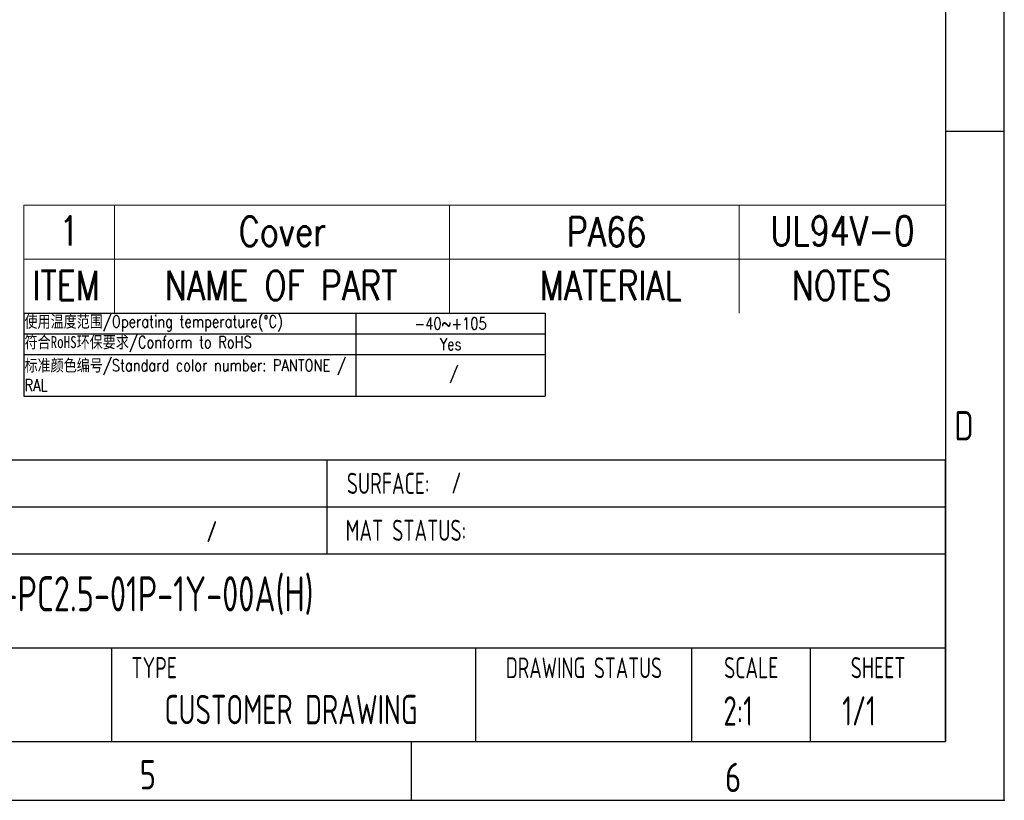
# Model space of a CAD drawing. Header units: millimetres. Extents: x 6 to 292, y 5 to 204.
# Tile 8 of 9: x 208 to 292, y 5 to 72. Entities that reach past the tile are written whole.
import ezdxf
from ezdxf.entities.mleader import LeaderData, LeaderLine
from ezdxf.math import Vec2, Vec3

# ---------------------------------------------------------------- set-up
doc = ezdxf.new("R2010")
doc.units = ezdxf.units.MM
for name, color, linetype in [('Default', 7, 'Continuous'), ('TEXT', 7, 'Continuous'), ('图框', 7, 'Continuous'), ('细实线', 7, 'Continuous'), ('轮廓线', 7, 'Continuous')]:
    doc.layers.add(name, color=color, linetype=linetype)
doc.layers.add('尺寸线', color=3, linetype='Continuous', lineweight=13)
doc.styles.add('Romans-高1.8', font='romans.shx', dxfattribs={"width": 0.8, "height": 1.8})
doc.styles.add('romans-高2.5', font='romans.shx', dxfattribs={"width": 0.8, "height": 2.5})
doc.styles.add('SEACAD_Solid_Edge_ANSI', font='seans.ttf', dxfattribs={"width": 0.8})

# ---------------------------------------------------------------- blocks, each defined once
blk = doc.blocks.new('_Dot')
at = {"color": 0, "linetype": 'ByBlock', "lineweight": -2}
blk.add_line((-0.5, 0), (-1, 0), dxfattribs=at)
at = {"color": 0, "linetype": 'ByBlock', "const_width": 0.5}
blk.add_lwpolyline([(-0.25, 0, 1), (0.25, 0, 1)], format="xyb", close=True, dxfattribs=at)
blk = doc.blocks.new('A4-drawing_frame')
at = {"layer": '细实线', "color": 7, "linetype": 'Continuous'}
for p, q in [((0, 0), (0, 199)), ((-5, 57), (0, 57)), ((-50.5, 5), (-50.5, 0)), ((-286.5, 0), (0, 0))]:
    blk.add_line(p, q, dxfattribs=at)
blk.add_point((0, 0), dxfattribs=at)
at = {"layer": '轮廓线', "color": 7, "linetype": 'Continuous'}
for p in [(-5, 195), (-282, 5)]:
    blk.add_line(p, (-5, 5), dxfattribs=at)
at = {"layer": 'TEXT', "char_height": 2.5, "attachment_point": 8, "style": 'SEACAD_Solid_Edge_ANSI'}
for s, insert, width in [('{\\fSolid Edge ANSI|b0||i0||c0|p34;\\C7;\\H2.5;\\W0.8;D}', (-3.43, 30.661), 1.99773), ('{\\fSolid Edge ANSI|b0||i0||c0|p34;\\C7;\\H2.5;\\W0.8;5}', (-72.939, 0.928), 1.88357), ('{\\fSolid Edge ANSI|b0||i0||c0|p34;\\C7;\\H2.5;\\W0.8;6}', (-23.093, 0.701), 1.88357)]:
    blk.add_mtext(s, dxfattribs=dict(at, insert=insert, width=width))
blk = doc.blocks.new('*T43')
at = {"layer": '尺寸线', "color": 0, "linetype": 'ByBlock', "lineweight": -2, "transparency": 16777216}
for p, q in [((0, 0), (44.409, 0)), ((0, 0), (0, -7.07)), ((28.286, 0), (28.286, -7.07)), ((44.409, 0), (44.409, -7.07)), ((0, -1.754), (44.409, -1.754)), ((0, -3.507), (44.409, -3.507)), ((0, -7.07), (44.409, -7.07))]:
    blk.add_line(p, q, dxfattribs=at)
at = {"layer": '尺寸线', "color": 6, "lineweight": 13, "transparency": 16777216, "style": 'Romans-高1.8'}
for s, insert, char_height, width, attachment_point in [('{\\fSimSun|b0|i0|c134|p2;使用温度范围}/Operating temperature(%%DC)', (0.06, -0.877), 1.01829, 28.16571, 4), ('{\\C3;-40~+105}', (36.347, -0.877), 1.01829, 16.00286, 5), ('{\\fSimSun|b0|i0|c134|p2;符合\\fSimSun|b0|i0|c0|p2;RoHS\\fSimSun|b0|i0|c134|p2;环保要求}/Conform to RoHS', (0.06, -2.631), 1.01829, 28.16571, 4), ('{\\C3;Yes}', (36.347, -2.631), 1.0183, 16.00286, 5)]:
    blk.add_mtext(s, dxfattribs=dict(at, insert=insert, char_height=char_height, width=width, attachment_point=attachment_point))
at = {"layer": '尺寸线', "color": 0, "lineweight": 13, "transparency": 16777216, "style": 'Romans-高1.8'}
for s, insert, char_height, width, attachment_point in [('{\\fSimSun|b0|i0|c134|p2;\\C6;标准颜色编号\\Fromans|c134;/Standard color number: PANTONE / RAL }', (0.06, -5.289), 1.01829, 28.16571, 4), (' / ', (36.347, -5.289), 1.0183, 16.00286, 5)]:
    blk.add_mtext(s, dxfattribs=dict(at, insert=insert, char_height=char_height, width=width, attachment_point=attachment_point))

msp = doc.modelspace()

# ---------------------------------------------------------------- linework, layer by layer
at = {"layer": '尺寸线'}
for p, q in [((208.5, 46.498), (208.5, 55.698)), ((208.5, 55.698), (287, 55.698)), ((216.232, 46.498), (216.232, 55.698)), ((244.737, 46.498), (244.737, 55.698)), ((269.428, 46.498), (269.428, 55.698)), ((208.5, 51.098), (287, 51.098))]:
    msp.add_line(p, q, dxfattribs=at)
at = {"layer": '细实线', "color": 7, "linetype": 'Continuous'}
for p, q in [((234.3, 34), (234.3, 30)), ((195, 30), (287, 30)), ((234.3, 30), (234.3, 26)), ((216, 10), (216.003, 18)), ((247, 10), (247, 18)), ((265.4, 10), (265.4, 18)), ((275.5, 10), (275.5, 18))]:
    msp.add_line(p, q, dxfattribs=at)
at = {"layer": '轮廓线', "color": 7, "linetype": 'Continuous'}
for p, q in [((167, 34), (287, 34)), ((287, 10), (287, 34)), ((167, 26), (287, 26)), ((195, 18), (287, 18)), ((167, 10), (287, 10)), ((195, 10), (287, 10))]:
    msp.add_line(p, q, dxfattribs=at)

# ---------------------------------------------------------------- block references
msp.add_blockref('*T43', (208.5, 46.498))
at = {"layer": '图框', "color": 7}
msp.add_blockref('A4-drawing_frame', (292, 5), dxfattribs=at)

# ---------------------------------------------------------------- texts
at = {"layer": 'TEXT', "style": 'romans-高2.5', "width": 0.8}
for s, p in [('ITEM', (209.246, 47.613)), ('NAME OF PART', (220.512, 47.613)), ('MATERIAL', (252.446, 47.613)), ('NOTES', (273.905, 47.613))]:
    msp.add_text(s, height=2.5, dxfattribs=at).set_placement(p)
at = {"layer": 'TEXT', "style": 'SEACAD_Solid_Edge_ANSI'}
for s, insert, char_height, width, attachment_point in [('{\\fSolid Edge ANSI|b0||i0||c0|p34;\\C7;\\H1.8;\\W0.7;SURFACE:}', (239.526, 32), 1.8, 10.4527, 5), ('{\\fSolid Edge ANSI|b0||i0||c0|p34;\\C7;\\H1.8;\\W0.8;/}', (224.013, 27.886), 1.8, 1.47946, 4), ('{\\fSolid Edge ANSI|b0||i0||c0|p34;\\C7;\\H1.8;\\W0.7;MAT STATUS:}', (241.039, 28), 1.8, 13.47834, 5), ('{\\fSolid Edge ANSI|b0||i0||c0|p34;\\C7;\\H1.8;\\W0.7;TYPE}', (219.6, 16.3), 1.8, 7.2, 5), ('{\\fSolid Edge ANSI|b0||i0||c0|p34;\\C7;\\H1.763888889;\\W0.7;\\T1.;DRAWING STATUS}', (256.2, 16.287), 1.76389, 18.4, 5), ('{\\fSolid Edge ANSI|b0||i0||c0|p34;\\C7;\\H1.8;\\W0.7;SCALE}', (270.45, 16.3), 1.8, 10.1, 5), ('{\\fSolid Edge ANSI|b0||i0||c0|p34;\\C7;\\H1.8;\\W0.7;SHEET}', (281.25, 16.3), 1.8, 11.5, 5)]:
    msp.add_mtext(s, dxfattribs=dict(at, insert=insert, char_height=char_height, width=width, attachment_point=attachment_point))
at = {"layer": '尺寸线', "char_height": 2.5, "width": 2.85202, "attachment_point": 5, "style": 'romans-高2.5'}
for s, insert in [('1', (212.366, 53.512)), ('Cover', (230.523, 53.473)), ('PA66', (258.13, 53.436)), ('UL94V-0', (278.214, 53.512))]:
    msp.add_mtext(s, dxfattribs=dict(at, insert=insert))

# ---------------------------------------------------------------- leaders
at = {"layer": 'Default', "color": 7, "linetype": 'Continuous'}
ml = msp.add_multileader_mtext('Standard', dxfattribs=at)
ml.set_content('{\\pxsm0.9;\\fSolid Edge ANSI|b0||i0||c0|p34;\\W0.7;/\\P}', color=7)
ml.set_leader_properties()
ml.set_arrow_properties(name='DOT')
ml.build(insert=Vec2(0, 0))
ml.multileader.update_dxf_attribs({"leader_type": 0, "dogleg_length": 0, "arrow_head_size": 1.8})
ctx = ml.context
ctx.base_point, ctx.char_height, ctx.arrow_head_size, ctx.landing_gap_size = Vec3(242.906, 32.035), 1.8, 1.8, 0.63
ctx.mtext.insert = Vec3(244.906, 32.938)
ml = msp.add_multileader_mtext('Standard', dxfattribs=at)
ml.set_content('{\\pxsm0.9;\\fSolid Edge ANSI|b0||i0||c0|p34;\\W0.7;D-PC2.5-01P-1Y-00A(H)\\P}', color=7)
ml.set_leader_properties()
ml.set_arrow_properties(name='DOT')
ml.build(insert=Vec2(0, 0))
ml.multileader.update_dxf_attribs({"leader_type": 0, "dogleg_length": 0, "arrow_head_size": 3})
ctx = ml.context
ctx.base_point, ctx.char_height, ctx.arrow_head_size, ctx.landing_gap_size, ctx.plane_origin = Vec3(202.877, 22.575), 3, 3, 1.05, Vec3(3.718, 2.058)
ctx.mtext.insert = Vec3(204.877, 24.09)
ml = msp.add_multileader_mtext('Standard', dxfattribs=at)
ml.set_content('{\\pxsm0.9;\\fSolid Edge ANSI|b0||i0||c0|p34;\\W0.7;CUSTOMER DRAWING\\P}', color=7)
ml.set_leader_properties()
ml.set_arrow_properties(name='DOT')
ml.build(insert=Vec2(0, 0))
ml.multileader.update_dxf_attribs({"leader_type": 0, "dogleg_length": 0, "arrow_head_size": 2.5})
ctx = ml.context
ctx.base_point, ctx.char_height, ctx.arrow_head_size, ctx.landing_gap_size = Vec3(219.044, 12.722), 2.5, 2.5, 0.875
ctx.text_align_type = 1
ctx.mtext.insert, ctx.mtext.alignment = Vec3(231.251, 13.98), 2
at = {"layer": 'TEXT', "color": 7, "linetype": 'Continuous'}
ml = msp.add_multileader_mtext('Standard', dxfattribs=at)
ml.set_content('{\\pxsm0.9;\\fSolid Edge ANSI|b0||i0||c0|p34;\\W0.7;2:1\\P}', color=7)
ml.set_leader_properties()
ml.set_arrow_properties(name='DOT')
ml.build(insert=Vec2(0, 0))
ml.multileader.update_dxf_attribs({"leader_type": 0, "dogleg_length": 0, "arrow_head_size": 2.5})
ctx = ml.context
ctx.base_point, ctx.char_height, ctx.arrow_head_size, ctx.landing_gap_size = Vec3(266.308, 12.611), 2.5, 2.5, 0.875
ctx.text_align_type = 1
ctx.mtext.insert, ctx.mtext.alignment = Vec3(269.335, 13.863), 2
ml = msp.add_multileader_mtext('Standard', dxfattribs=at)
ml.set_content('{\\pxsm0.9;\\fSolid Edge ANSI|b0||i0||c0|p34;\\W0.7;1/1\\P}', color=7)
ml.set_leader_properties()
ml.set_arrow_properties(name='DOT')
ml.build(insert=Vec2(0, 0))
ml.multileader.update_dxf_attribs({"leader_type": 0, "dogleg_length": 0, "arrow_head_size": 2.5})
ctx = ml.context
ctx.base_point, ctx.char_height, ctx.arrow_head_size, ctx.landing_gap_size = Vec3(276.809, 12.612), 2.5, 2.5, 0.875
ctx.text_align_type = 1
ctx.mtext.insert, ctx.mtext.alignment = Vec3(279.631, 13.866), 2

doc.saveas('drawing.dxf')
